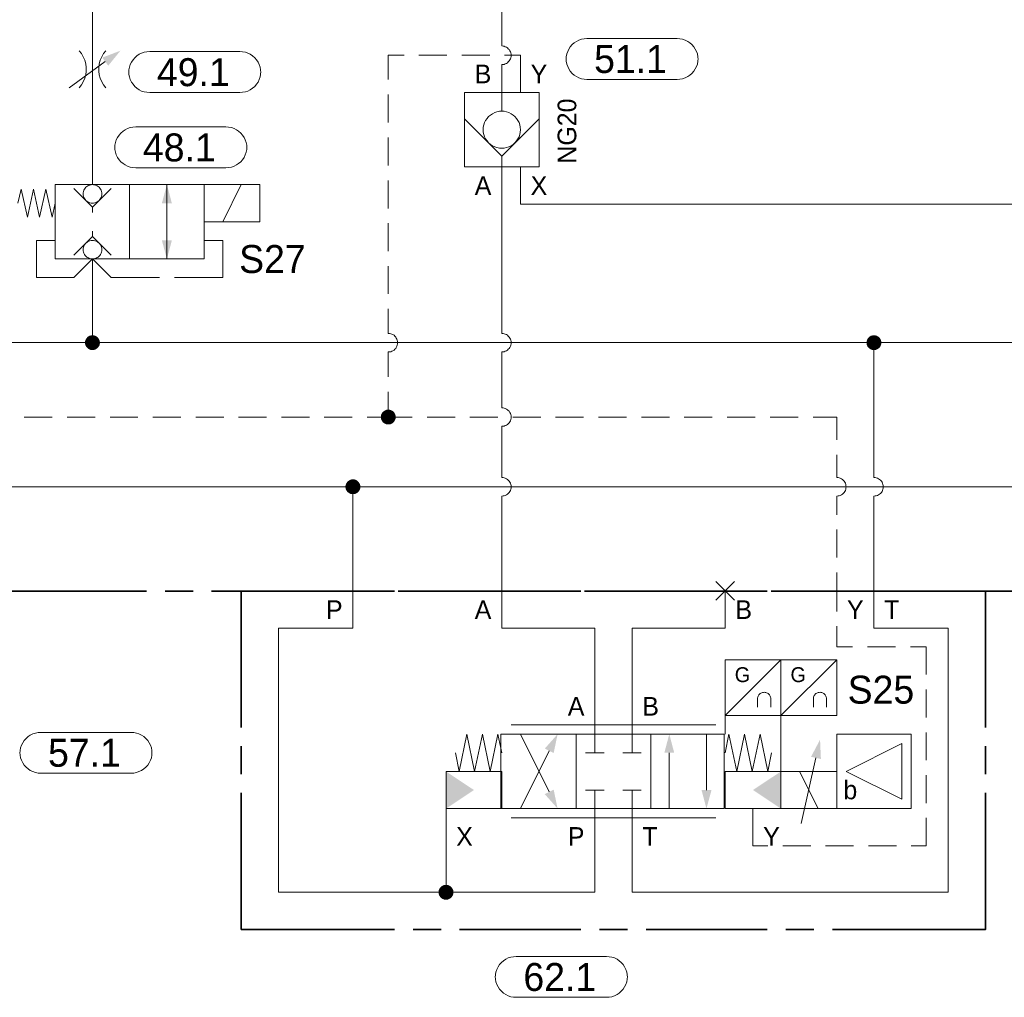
# Model space of a CAD drawing. Header units: millimetres. Extents: x 0 to 203, y 0 to 47.
# Tile 72 of 196: x 15.45 to 19.61, y 29.82 to 33.96. Entities that reach past the tile are written whole.
import ezdxf

# ---------------------------------------------------------------- set-up
doc = ezdxf.new("R2010")
doc.units = ezdxf.units.MM
for name, color, linetype in [('PDF_Geomertry', 7, 'Continuous'), ('PDF_Solid Fills', 7, 'Continuous'), ('PDF_Text', 7, 'Continuous')]:
    doc.layers.add(name, color=color, linetype=linetype)
doc.styles.add('PDF Arial', font='txt')

msp = doc.modelspace()

# ---------------------------------------------------------------- hatches: boundary and pattern name
at = {"layer": 'PDF_Solid Fills', "transparency": 33554559}
for points in [[(15.7557, 32.591), (15.7251, 32.5985), (15.7265, 32.6026)], [(15.7557, 32.591), (15.7265, 32.6026), (15.7285, 32.6063)], [(15.7557, 32.591), (15.7285, 32.6063), (15.7307, 32.6096)], [(15.7557, 32.591), (15.7307, 32.6096), (15.7335, 32.6132)], [(15.7557, 32.591), (15.7335, 32.6132), (15.7363, 32.616)], [(15.7557, 32.591), (15.7363, 32.616), (15.7396, 32.6179)], [(15.7557, 32.591), (15.7396, 32.6179), (15.7437, 32.6201)], [(15.7557, 32.591), (15.7437, 32.6201), (15.7474, 32.6207)], [(15.7557, 32.591), (15.7474, 32.6207), (15.7515, 32.6221)], [(15.7557, 32.591), (15.7515, 32.6221), (15.7557, 32.6221)], [(15.7557, 32.591), (15.7599, 32.6221), (15.764, 32.6207)], [(15.7557, 32.591), (15.7557, 32.6221), (15.7599, 32.6221)], [(15.7557, 32.591), (15.764, 32.6207), (15.7674, 32.6201)], [(15.7557, 32.591), (15.7674, 32.6201), (15.7715, 32.6179)], [(15.7557, 32.591), (15.7715, 32.6179), (15.7743, 32.616)], [(15.7557, 32.591), (15.7743, 32.616), (15.7779, 32.6132)], [(15.7557, 32.591), (15.7779, 32.6132), (15.7807, 32.6096)], [(15.7557, 32.591), (15.7807, 32.6096), (15.7826, 32.6063)], [(15.7557, 32.591), (15.7826, 32.6063), (15.7849, 32.6026)], [(15.7557, 32.591), (15.7849, 32.6026), (15.7863, 32.5985)], [(19.0562, 32.591), (19.0257, 32.5985), (19.0271, 32.6026)], [(19.0562, 32.591), (19.0271, 32.6026), (19.0285, 32.6063)], [(19.0562, 32.591), (19.0285, 32.6063), (19.0312, 32.6096)], [(19.0562, 32.591), (19.0312, 32.6096), (19.034, 32.6132)], [(19.0562, 32.591), (19.034, 32.6132), (19.0368, 32.616)], [(19.0562, 32.591), (19.0368, 32.616), (19.0404, 32.6179)], [(19.0562, 32.591), (19.0404, 32.6179), (19.0437, 32.6201)], [(19.0562, 32.591), (19.0437, 32.6201), (19.0479, 32.6207)], [(19.0562, 32.591), (19.0479, 32.6207), (19.0521, 32.6221)], [(19.0562, 32.591), (19.0521, 32.6221), (19.0562, 32.6221)], [(19.0562, 32.591), (19.0604, 32.6221), (19.064, 32.6207)], [(19.0562, 32.591), (19.0562, 32.6221), (19.0604, 32.6221)], [(19.0562, 32.591), (19.064, 32.6207), (19.0682, 32.6201)], [(19.0562, 32.591), (19.0682, 32.6201), (19.0715, 32.6179)], [(19.0562, 32.591), (19.0715, 32.6179), (19.0751, 32.616)], [(19.0562, 32.591), (19.0751, 32.616), (19.0785, 32.6132)], [(19.0562, 32.591), (19.0785, 32.6132), (19.0813, 32.6096)], [(19.0562, 32.591), (19.0813, 32.6096), (19.0835, 32.6063)], [(19.0562, 32.591), (19.0835, 32.6063), (19.0849, 32.6026)], [(19.0562, 32.591), (19.0849, 32.6026), (19.0863, 32.5985)], [(15.7557, 32.591), (15.7243, 32.5951), (15.7251, 32.5985)], [(15.7557, 32.591), (15.7243, 32.591), (15.7243, 32.5951)], [(15.7557, 32.591), (15.7243, 32.5868), (15.7243, 32.591)], [(15.7557, 32.591), (15.7251, 32.5826), (15.7243, 32.5868)], [(15.7557, 32.591), (15.7265, 32.5785), (15.7251, 32.5826)], [(15.7557, 32.591), (15.7285, 32.5749), (15.7265, 32.5785)], [(15.7557, 32.591), (15.7307, 32.5715), (15.7285, 32.5749)], [(15.7557, 32.591), (15.7335, 32.5688), (15.7307, 32.5715)], [(15.7557, 32.591), (15.7363, 32.566), (15.7335, 32.5688)], [(15.7557, 32.591), (15.7396, 32.5637), (15.7363, 32.566)], [(15.7557, 32.591), (15.7437, 32.5618), (15.7396, 32.5637)], [(15.7557, 32.591), (15.7474, 32.5604), (15.7437, 32.5618)], [(15.7557, 32.591), (15.7515, 32.5596), (15.7474, 32.5604)], [(15.7557, 32.591), (15.7557, 32.5596), (15.7515, 32.5596)], [(15.7557, 32.591), (15.7863, 32.5985), (15.7868, 32.5951)], [(15.7557, 32.591), (15.7868, 32.5951), (15.7868, 32.591)], [(15.7557, 32.591), (15.7599, 32.5596), (15.7557, 32.5596)], [(15.7557, 32.591), (15.764, 32.5604), (15.7599, 32.5596)], [(15.7557, 32.591), (15.7674, 32.5618), (15.764, 32.5604)], [(15.7557, 32.591), (15.7715, 32.5637), (15.7674, 32.5618)], [(15.7557, 32.591), (15.7743, 32.566), (15.7715, 32.5637)], [(15.7557, 32.591), (15.7779, 32.5688), (15.7743, 32.566)], [(15.7557, 32.591), (15.7807, 32.5715), (15.7779, 32.5688)], [(15.7557, 32.591), (15.7826, 32.5749), (15.7807, 32.5715)], [(15.7557, 32.591), (15.7849, 32.5785), (15.7826, 32.5749)], [(15.7557, 32.591), (15.7863, 32.5826), (15.7849, 32.5785)], [(15.7557, 32.591), (15.7868, 32.5868), (15.7863, 32.5826)], [(15.7557, 32.591), (15.7868, 32.591), (15.7868, 32.5868)], [(19.0562, 32.591), (19.0243, 32.591), (19.0251, 32.5951)], [(19.0562, 32.591), (19.0251, 32.5868), (19.0243, 32.591)], [(19.0562, 32.591), (19.0251, 32.5951), (19.0257, 32.5985)], [(19.0562, 32.591), (19.0257, 32.5826), (19.0251, 32.5868)], [(19.0562, 32.591), (19.0271, 32.5785), (19.0257, 32.5826)], [(19.0562, 32.591), (19.0285, 32.5749), (19.0271, 32.5785)], [(19.0562, 32.591), (19.0312, 32.5715), (19.0285, 32.5749)], [(19.0562, 32.591), (19.034, 32.5688), (19.0312, 32.5715)], [(19.0562, 32.591), (19.0368, 32.566), (19.034, 32.5688)], [(19.0562, 32.591), (19.0404, 32.5637), (19.0368, 32.566)], [(19.0562, 32.591), (19.0437, 32.5618), (19.0404, 32.5637)], [(19.0562, 32.591), (19.0479, 32.5604), (19.0437, 32.5618)], [(19.0562, 32.591), (19.0521, 32.5596), (19.0479, 32.5604)], [(19.0562, 32.591), (19.0562, 32.5596), (19.0521, 32.5596)], [(19.0562, 32.591), (19.0863, 32.5985), (19.0876, 32.5951)], [(19.0562, 32.591), (19.0876, 32.5951), (19.0876, 32.591)], [(19.0562, 32.591), (19.0604, 32.5596), (19.0562, 32.5596)], [(19.0562, 32.591), (19.064, 32.5604), (19.0604, 32.5596)], [(19.0562, 32.591), (19.0682, 32.5618), (19.064, 32.5604)], [(19.0562, 32.591), (19.0715, 32.5637), (19.0682, 32.5618)], [(19.0562, 32.591), (19.0751, 32.566), (19.0715, 32.5637)], [(19.0562, 32.591), (19.0785, 32.5688), (19.0751, 32.566)], [(19.0562, 32.591), (19.0813, 32.5715), (19.0785, 32.5688)], [(19.0562, 32.591), (19.0835, 32.5749), (19.0813, 32.5715)], [(19.0562, 32.591), (19.0849, 32.5785), (19.0835, 32.5749)], [(19.0562, 32.591), (19.0863, 32.5826), (19.0849, 32.5785)], [(19.0562, 32.591), (19.0876, 32.5868), (19.0863, 32.5826)], [(19.0562, 32.591), (19.0876, 32.591), (19.0876, 32.5868)], [(17.0049, 32.2763), (16.9738, 32.2804), (16.9743, 32.2846)], [(17.0049, 32.2763), (16.9738, 32.2763), (16.9738, 32.2804)], [(17.0049, 32.2763), (16.9738, 32.2721), (16.9738, 32.2763)], [(17.0049, 32.2763), (16.9743, 32.2679), (16.9738, 32.2721)], [(17.0049, 32.2763), (16.9743, 32.2846), (16.9757, 32.2882)], [(17.0049, 32.2763), (16.9757, 32.2646), (16.9743, 32.2679)], [(17.0049, 32.2763), (16.9757, 32.2882), (16.9779, 32.2924)], [(17.0049, 32.2763), (16.9779, 32.261), (16.9757, 32.2646)], [(17.0049, 32.2763), (16.9779, 32.2924), (16.9799, 32.2957)], [(17.0049, 32.2763), (16.9799, 32.2576), (16.9779, 32.261)], [(17.0049, 32.2763), (16.9799, 32.2957), (16.9826, 32.2985)], [(17.0049, 32.2763), (16.9826, 32.254), (16.9799, 32.2576)], [(17.0049, 32.2763), (16.9826, 32.2985), (16.9863, 32.3013)], [(17.0049, 32.2763), (16.9863, 32.2513), (16.9826, 32.254)], [(17.0049, 32.2763), (16.9863, 32.3013), (16.9896, 32.3035)], [(17.0049, 32.2763), (16.9896, 32.2493), (16.9863, 32.2513)], [(17.0049, 32.2763), (16.9896, 32.3035), (16.9932, 32.3054)], [(17.0049, 32.2763), (16.9932, 32.2471), (16.9896, 32.2493)], [(17.0049, 32.2763), (16.9932, 32.3054), (16.9965, 32.3068)], [(17.0049, 32.2763), (16.9965, 32.2457), (16.9932, 32.2471)], [(17.0049, 32.2763), (16.9965, 32.3068), (17.0007, 32.3076)], [(17.0049, 32.2763), (17.0007, 32.2451), (16.9965, 32.2457)], [(17.0049, 32.2763), (17.0007, 32.3076), (17.0049, 32.3076)], [(17.0049, 32.2763), (17.0049, 32.2451), (17.0007, 32.2451)], [(17.0049, 32.2763), (17.009, 32.3076), (17.0132, 32.3068)], [(17.0049, 32.2763), (17.0049, 32.3076), (17.009, 32.3076)], [(17.0049, 32.2763), (17.0132, 32.3068), (17.0174, 32.3054)], [(17.0049, 32.2763), (17.0174, 32.3054), (17.021, 32.3035)], [(17.0049, 32.2763), (17.021, 32.3035), (17.0243, 32.3013)], [(17.0049, 32.2763), (17.0243, 32.3013), (17.0271, 32.2985)], [(17.0049, 32.2763), (17.0271, 32.2985), (17.0299, 32.2957)], [(17.0049, 32.2763), (17.0299, 32.2957), (17.0321, 32.2924)], [(17.0049, 32.2763), (17.0321, 32.2924), (17.034, 32.2882)], [(17.0049, 32.2763), (17.034, 32.2882), (17.0354, 32.2846)], [(17.0049, 32.2763), (17.0354, 32.2846), (17.0363, 32.2804)], [(17.0049, 32.2763), (17.0363, 32.2804), (17.0363, 32.2763)], [(17.0049, 32.2763), (17.009, 32.2451), (17.0049, 32.2451)], [(17.0049, 32.2763), (17.0132, 32.2457), (17.009, 32.2451)], [(17.0049, 32.2763), (17.0174, 32.2471), (17.0132, 32.2457)], [(17.0049, 32.2763), (17.021, 32.2493), (17.0174, 32.2471)], [(17.0049, 32.2763), (17.0243, 32.2513), (17.021, 32.2493)], [(17.0049, 32.2763), (17.0271, 32.254), (17.0243, 32.2513)], [(17.0049, 32.2763), (17.0299, 32.2576), (17.0271, 32.254)], [(17.0049, 32.2763), (17.0321, 32.261), (17.0299, 32.2576)], [(17.0049, 32.2763), (17.034, 32.2646), (17.0321, 32.261)], [(17.0049, 32.2763), (17.0354, 32.2679), (17.034, 32.2646)], [(17.0049, 32.2763), (17.0363, 32.2721), (17.0354, 32.2679)], [(17.0049, 32.2763), (17.0363, 32.2763), (17.0363, 32.2721)], [(16.8557, 31.9818), (16.8243, 31.986), (16.8251, 31.9896)], [(16.8557, 31.9818), (16.8243, 31.9818), (16.8243, 31.986)], [(16.8557, 31.9818), (16.8243, 31.9776), (16.8243, 31.9818)], [(16.8557, 31.9818), (16.8251, 31.9735), (16.8243, 31.9776)], [(16.8557, 31.9818), (16.8251, 31.9896), (16.8265, 31.9937)], [(16.8557, 31.9818), (16.8265, 31.9693), (16.8251, 31.9735)], [(16.8557, 31.9818), (16.8265, 31.9937), (16.8285, 31.9971)], [(16.8557, 31.9818), (16.8285, 31.966), (16.8265, 31.9693)], [(16.8557, 31.9818), (16.8285, 31.9971), (16.8307, 32.0007)], [(16.8557, 31.9818), (16.8307, 31.9624), (16.8285, 31.966)], [(16.8557, 31.9818), (16.8307, 32.0007), (16.8335, 32.004)], [(16.8557, 31.9818), (16.8335, 31.9596), (16.8307, 31.9624)], [(16.8557, 31.9818), (16.8335, 32.004), (16.8368, 32.0068)], [(16.8557, 31.9818), (16.8368, 31.9568), (16.8335, 31.9596)], [(16.8557, 31.9818), (16.8368, 32.0068), (16.8404, 32.009)], [(16.8557, 31.9818), (16.8404, 31.9549), (16.8368, 31.9568)], [(16.8557, 31.9818), (16.8404, 32.009), (16.8438, 32.011)], [(16.8557, 31.9818), (16.8438, 31.9526), (16.8404, 31.9549)], [(16.8557, 31.9818), (16.8438, 32.011), (16.8474, 32.0124)], [(16.8557, 31.9818), (16.8474, 31.9513), (16.8438, 31.9526)], [(16.8557, 31.9818), (16.8474, 32.0124), (16.8515, 32.0132)], [(16.8557, 31.9818), (16.8515, 31.9507), (16.8474, 31.9513)], [(16.8557, 31.9818), (16.8515, 32.0132), (16.8557, 32.0132)], [(16.8557, 31.9818), (16.8557, 31.9507), (16.8515, 31.9507)], [(16.8557, 31.9818), (16.8599, 32.0132), (16.864, 32.0124)], [(16.8557, 31.9818), (16.8557, 32.0132), (16.8599, 32.0132)], [(16.8557, 31.9818), (16.864, 32.0124), (16.8674, 32.011)], [(16.8557, 31.9818), (16.8674, 32.011), (16.8715, 32.009)], [(16.8557, 31.9818), (16.8715, 32.009), (16.8751, 32.0068)], [(16.8557, 31.9818), (16.8751, 32.0068), (16.8779, 32.004)], [(16.8557, 31.9818), (16.8779, 32.004), (16.8807, 32.0007)], [(16.8557, 31.9818), (16.8807, 32.0007), (16.8826, 31.9971)], [(16.8557, 31.9818), (16.8826, 31.9971), (16.8849, 31.9937)], [(16.8557, 31.9818), (16.8849, 31.9937), (16.8863, 31.9896)], [(16.8557, 31.9818), (16.8863, 31.9896), (16.8868, 31.986)], [(16.8557, 31.9818), (16.8868, 31.986), (16.8868, 31.9818)], [(16.8557, 31.9818), (16.8599, 31.9507), (16.8557, 31.9507)], [(16.8557, 31.9818), (16.864, 31.9513), (16.8599, 31.9507)], [(16.8557, 31.9818), (16.8674, 31.9526), (16.864, 31.9513)], [(16.8557, 31.9818), (16.8715, 31.9549), (16.8674, 31.9526)], [(16.8557, 31.9818), (16.8751, 31.9568), (16.8715, 31.9549)], [(16.8557, 31.9818), (16.8779, 31.9596), (16.8751, 31.9568)], [(16.8557, 31.9818), (16.8807, 31.9624), (16.8779, 31.9596)], [(16.8557, 31.9818), (16.8826, 31.966), (16.8807, 31.9624)], [(16.8557, 31.9818), (16.8849, 31.9693), (16.8826, 31.966)], [(16.8557, 31.9818), (16.8863, 31.9735), (16.8849, 31.9693)], [(16.8557, 31.9818), (16.8868, 31.9776), (16.8863, 31.9735)], [(16.8557, 31.9818), (16.8868, 31.9818), (16.8868, 31.9776)], [(17.2488, 30.2687), (17.2174, 30.2729), (17.2182, 30.2771)], [(17.2488, 30.2687), (17.2174, 30.2687), (17.2174, 30.2729)], [(17.2488, 30.2687), (17.2182, 30.2771), (17.2196, 30.2804)], [(17.2488, 30.2687), (17.2196, 30.2804), (17.2215, 30.2846)], [(17.2488, 30.2687), (17.2215, 30.2846), (17.2238, 30.2874)], [(17.2488, 30.2687), (17.2238, 30.2874), (17.2265, 30.291)], [(17.2488, 30.2687), (17.2265, 30.291), (17.2293, 30.2938)], [(17.2488, 30.2687), (17.2293, 30.2938), (17.2326, 30.2957)], [(17.2488, 30.2687), (17.2326, 30.2957), (17.2368, 30.2979)], [(17.2488, 30.2687), (17.2368, 30.2979), (17.2404, 30.2993)], [(17.2488, 30.2687), (17.2404, 30.2993), (17.2446, 30.2999)], [(17.2488, 30.2687), (17.2446, 30.2999), (17.2488, 30.2999)], [(17.2488, 30.2687), (17.2529, 30.2999), (17.2571, 30.2993)], [(17.2488, 30.2687), (17.2488, 30.2999), (17.2529, 30.2999)], [(17.2488, 30.2687), (17.2571, 30.2993), (17.2604, 30.2979)], [(17.2488, 30.2687), (17.2604, 30.2979), (17.2646, 30.2957)], [(17.2488, 30.2687), (17.2646, 30.2957), (17.2682, 30.2938)], [(17.2488, 30.2687), (17.2682, 30.2938), (17.271, 30.291)], [(17.2488, 30.2687), (17.271, 30.291), (17.2738, 30.2874)], [(17.2488, 30.2687), (17.2738, 30.2874), (17.2757, 30.2846)], [(17.2488, 30.2687), (17.2757, 30.2846), (17.2779, 30.2804)], [(17.2488, 30.2687), (17.2779, 30.2804), (17.2793, 30.2771)], [(17.2488, 30.2687), (17.2793, 30.2771), (17.2799, 30.2729)], [(17.2488, 30.2687), (17.2799, 30.2729), (17.2799, 30.2687)], [(17.2488, 30.2687), (17.2174, 30.2646), (17.2174, 30.2687)], [(17.2488, 30.2687), (17.2182, 30.2604), (17.2174, 30.2646)], [(17.2488, 30.2687), (17.2196, 30.2568), (17.2182, 30.2604)], [(17.2488, 30.2687), (17.2215, 30.2526), (17.2196, 30.2568)], [(17.2488, 30.2687), (17.2238, 30.2493), (17.2215, 30.2526)], [(17.2488, 30.2687), (17.2265, 30.2465), (17.2238, 30.2493)], [(17.2488, 30.2687), (17.2293, 30.2437), (17.2265, 30.2465)], [(17.2488, 30.2687), (17.2326, 30.2415), (17.2293, 30.2437)], [(17.2488, 30.2687), (17.2368, 30.2396), (17.2326, 30.2415)], [(17.2488, 30.2687), (17.2404, 30.2382), (17.2368, 30.2396)], [(17.2488, 30.2687), (17.2446, 30.2374), (17.2404, 30.2382)], [(17.2488, 30.2687), (17.2488, 30.2374), (17.2446, 30.2374)], [(17.2488, 30.2687), (17.2529, 30.2374), (17.2488, 30.2374)], [(17.2488, 30.2687), (17.2571, 30.2382), (17.2529, 30.2374)], [(17.2488, 30.2687), (17.2604, 30.2396), (17.2571, 30.2382)], [(17.2488, 30.2687), (17.2646, 30.2415), (17.2604, 30.2396)], [(17.2488, 30.2687), (17.2682, 30.2437), (17.2646, 30.2415)], [(17.2488, 30.2687), (17.271, 30.2465), (17.2682, 30.2437)], [(17.2488, 30.2687), (17.2738, 30.2493), (17.271, 30.2465)], [(17.2488, 30.2687), (17.2757, 30.2526), (17.2738, 30.2493)], [(17.2488, 30.2687), (17.2779, 30.2568), (17.2757, 30.2526)], [(17.2488, 30.2687), (17.2793, 30.2604), (17.2779, 30.2568)], [(17.2488, 30.2687), (17.2799, 30.2646), (17.2793, 30.2604)], [(17.2488, 30.2687), (17.2799, 30.2687), (17.2799, 30.2646)]]:
    msp.add_hatch(color=256, dxfattribs=at).paths.add_polyline_path(points)

# ---------------------------------------------------------------- linework, layer by layer
at = {"layer": 'PDF_Geomertry', "lineweight": 15}
for points in [[(17.484, 33.8443), (17.484, 34.2096), (15.7557, 34.2096), (15.7557, 33.9035), (15.7557, 33.5888), (15.7557, 33.259)], [(15.6993, 33.6674), (15.709, 33.6799), (15.7168, 33.6929), (15.7229, 33.7076), (15.7271, 33.7229), (15.7293, 33.7382), (15.7293, 33.7535), (15.7271, 33.7693), (15.7229, 33.7846), (15.7168, 33.7985), (15.709, 33.8124), (15.6993, 33.8243)], [(15.8118, 33.8243), (15.8021, 33.8124), (15.7946, 33.7985), (15.7882, 33.7846), (15.784, 33.7693), (15.7821, 33.7535), (15.7821, 33.7382), (15.784, 33.7229), (15.7882, 33.7076), (15.7946, 33.6929), (15.8021, 33.6799), (15.8118, 33.6674)], [(17.484, 33.5693), (17.484, 33.6479), (17.484, 33.766), (17.4896, 33.766), (17.4946, 33.7665), (17.4993, 33.7687), (17.5043, 33.7707), (17.5085, 33.7735), (17.5118, 33.7771), (17.5154, 33.7813), (17.5182, 33.7854), (17.521, 33.7896), (17.5224, 33.7943), (17.5238, 33.7999), (17.5238, 33.8049), (17.5238, 33.8096), (17.5224, 33.8151), (17.521, 33.8201), (17.5182, 33.8243), (17.5154, 33.829), (17.5118, 33.8326), (17.5085, 33.836), (17.5043, 33.8388), (17.4993, 33.841), (17.4946, 33.8429), (17.4896, 33.8437), (17.484, 33.8443), (17.4896, 33.8437), (17.4946, 33.8429), (17.4993, 33.841), (17.5043, 33.8388), (17.5085, 33.836), (17.5118, 33.8326), (17.5154, 33.829), (17.5182, 33.8243), (17.521, 33.8201), (17.5224, 33.8151), (17.5238, 33.8096), (17.5238, 33.8049), (17.5238, 33.7999), (17.5224, 33.7943), (17.521, 33.7896), (17.5182, 33.7854), (17.5154, 33.7813), (17.5118, 33.7771), (17.5085, 33.7735), (17.5043, 33.7707), (17.4993, 33.7687), (17.4946, 33.7665), (17.4896, 33.766), (17.484, 33.766)], [(15.6571, 33.6674), (15.8099, 33.7785)], [(17.0049, 33.7021), (17.0049, 33.8049), (17.0715, 33.8049)], [(17.134, 33.8049), (17.2529, 33.8049)], [(17.3154, 33.8049), (17.4335, 33.8049)], [(17.4965, 33.8049), (17.5632, 33.8049), (17.5632, 33.6479)], [(17.0049, 33.5207), (17.0049, 33.6388)], [(17.6418, 33.5368), (17.484, 33.379), (17.3271, 33.5368)], [(17.0049, 33.3396), (17.0049, 33.4576)], [(17.484, 32.6299), (17.484, 33.3332), (17.484, 33.379)], [(20.5729, 32.6299), (20.5729, 33.1763), (17.5632, 33.1763), (17.5632, 33.3332)], [(17.0049, 33.1582), (17.0049, 33.2763)], [(15.5988, 33.1799), (15.5854, 33.1215), (15.559, 33.2388), (15.5326, 33.1215), (15.5071, 33.2388), (15.4807, 33.1215), (15.4543, 33.2388), (15.441, 33.1799)], [(15.834, 33.2424), (15.7557, 33.1638), (15.6771, 33.2424)], [(16.0701, 33.259), (16.0701, 33.0229)], [(16.384, 33.259), (16.3057, 33.1013)], [(15.7557, 33.1638), (15.7557, 33.141)], [(16.0701, 32.9443), (16.0701, 33.1799)], [(15.7557, 33.0396), (15.7557, 33.0624)], [(17.0049, 32.9771), (17.0049, 33.0951)], [(15.5988, 33.0229), (15.5196, 33.0229), (15.5196, 32.866), (15.6771, 32.866), (15.7557, 32.9443), (15.7557, 32.591)], [(15.6771, 32.9604), (15.7557, 33.0396), (15.834, 32.9604)], [(16.1015, 32.866), (16.3057, 32.866), (16.3057, 33.0229), (16.2271, 33.0229)], [(15.7557, 32.9443), (15.834, 32.866), (16.0382, 32.866)], [(17.0049, 32.7965), (17.0049, 32.9146)], [(17.0049, 32.6299), (17.0049, 32.7332)], [(17.0049, 32.4457), (17.0049, 32.5513), (17.0104, 32.5521), (17.0154, 32.5526), (17.0201, 32.5549), (17.0243, 32.5568), (17.0293, 32.5596), (17.0326, 32.5632), (17.0363, 32.5665), (17.039, 32.5707), (17.041, 32.5757), (17.0432, 32.5804), (17.0437, 32.5854), (17.0446, 32.591), (17.0437, 32.5957), (17.0432, 32.6007), (17.041, 32.6054), (17.039, 32.6104), (17.0363, 32.6146), (17.0326, 32.6187), (17.0293, 32.6221), (17.0243, 32.6249), (17.0201, 32.6271), (17.0154, 32.6285), (17.0104, 32.6299), (17.0049, 32.6299), (17.0104, 32.6299), (17.0154, 32.6285), (17.0201, 32.6271), (17.0243, 32.6249), (17.0293, 32.6221), (17.0326, 32.6187), (17.0363, 32.6146), (17.039, 32.6104), (17.041, 32.6054), (17.0432, 32.6007), (17.0437, 32.5957), (17.0446, 32.591), (17.0437, 32.5854), (17.0432, 32.5804), (17.041, 32.5757), (17.039, 32.5707), (17.0363, 32.5665), (17.0326, 32.5632), (17.0293, 32.5596), (17.0243, 32.5568), (17.0201, 32.5549), (17.0154, 32.5526), (17.0104, 32.5521), (17.0049, 32.5513)], [(17.484, 32.316), (17.484, 32.5513), (17.4896, 32.5521), (17.4946, 32.5526), (17.4993, 32.5549), (17.5043, 32.5568), (17.5085, 32.5596), (17.5118, 32.5632), (17.5154, 32.5665), (17.5182, 32.5707), (17.521, 32.5757), (17.5224, 32.5804), (17.5238, 32.5854), (17.5238, 32.591), (17.5238, 32.5957), (17.5224, 32.6007), (17.521, 32.6054), (17.5182, 32.6104), (17.5154, 32.6146), (17.5118, 32.6187), (17.5085, 32.6221), (17.5043, 32.6249), (17.4993, 32.6271), (17.4946, 32.6285), (17.4896, 32.6299), (17.484, 32.6299), (17.4896, 32.6299), (17.4946, 32.6285), (17.4993, 32.6271), (17.5043, 32.6249), (17.5085, 32.6221), (17.5118, 32.6187), (17.5154, 32.6146), (17.5182, 32.6104), (17.521, 32.6054), (17.5224, 32.6007), (17.5238, 32.5957), (17.5238, 32.591), (17.5238, 32.5854), (17.5224, 32.5804), (17.521, 32.5757), (17.5182, 32.5707), (17.5154, 32.5665), (17.5118, 32.5632), (17.5085, 32.5596), (17.5043, 32.5568), (17.4993, 32.5549), (17.4946, 32.5526), (17.4896, 32.5521), (17.484, 32.5513)], [(4.5654, 32.591), (7.359, 32.591), (11.1938, 32.591), (14.5535, 32.591), (15.7557, 32.591), (19.0562, 32.591), (20.7654, 32.591), (21.0799, 32.591), (21.3938, 32.591), (22.1446, 32.591)], [(19.0562, 32.0207), (19.0562, 32.591)], [(16.916, 32.2763), (17.0049, 32.2763), (17.0049, 32.3826)], [(17.484, 32.0207), (17.484, 32.2374), (17.4896, 32.2374), (17.4946, 32.2382), (17.4993, 32.2401), (17.5043, 32.2424), (17.5085, 32.2451), (17.5118, 32.2485), (17.5154, 32.2526), (17.5182, 32.2568), (17.521, 32.261), (17.5224, 32.266), (17.5238, 32.2715), (17.5238, 32.2763), (17.5238, 32.2818), (17.5224, 32.2868), (17.521, 32.2915), (17.5182, 32.2957), (17.5154, 32.3007), (17.5118, 32.304), (17.5085, 32.3076), (17.5043, 32.3104), (17.4993, 32.3124), (17.4946, 32.3146), (17.4896, 32.3151), (17.484, 32.316), (17.4896, 32.3151), (17.4946, 32.3146), (17.4993, 32.3124), (17.5043, 32.3104), (17.5085, 32.3076), (17.5118, 32.304), (17.5154, 32.3007), (17.5182, 32.2957), (17.521, 32.2915), (17.5224, 32.2868), (17.5238, 32.2818), (17.5238, 32.2763), (17.5238, 32.2715), (17.5224, 32.266), (17.521, 32.261), (17.5182, 32.2568), (17.5154, 32.2526), (17.5118, 32.2485), (17.5085, 32.2451), (17.5043, 32.2424), (17.4993, 32.2401), (17.4946, 32.2382), (17.4896, 32.2374), (17.484, 32.2374)], [(15.4674, 32.2763), (15.5854, 32.2763)], [(15.6488, 32.2763), (15.7668, 32.2763)], [(15.8299, 32.2763), (15.9479, 32.2763)], [(16.0104, 32.2763), (16.1285, 32.2763)], [(16.1918, 32.2763), (16.3099, 32.2763)], [(16.3729, 32.2763), (16.491, 32.2763)], [(16.5543, 32.2763), (16.6724, 32.2763)], [(16.7349, 32.2763), (16.8529, 32.2763)], [(17.1057, 32.2763), (17.0049, 32.2763)], [(17.2868, 32.2763), (17.1687, 32.2763)], [(17.4674, 32.2763), (17.3493, 32.2763)], [(17.6488, 32.2763), (17.5307, 32.2763)], [(17.8299, 32.2763), (17.7118, 32.2763)], [(18.0113, 32.2763), (17.8932, 32.2763)], [(18.1924, 32.2763), (18.0743, 32.2763)], [(18.3729, 32.2763), (18.2549, 32.2763)], [(18.5543, 32.2763), (18.4363, 32.2763)], [(18.7354, 32.2763), (18.6174, 32.2763)], [(18.8988, 32.1804), (18.8988, 32.2763), (18.7988, 32.2763)], [(18.8988, 32.0207), (18.8988, 32.1174)], [(17.484, 31.9424), (17.4896, 31.9429), (17.4946, 31.9438), (17.4993, 31.9457), (17.5043, 31.9479), (17.5085, 31.9507), (17.5118, 31.954), (17.5154, 31.9576), (17.5182, 31.9618), (17.521, 31.9665), (17.5224, 31.9715), (17.5238, 31.9763), (17.5238, 31.9818), (17.5238, 31.9868), (17.5224, 31.9915), (17.521, 31.9965), (17.5182, 32.0013), (17.5154, 32.0054), (17.5118, 32.0096), (17.5085, 32.0132), (17.5043, 32.016), (17.4993, 32.0179), (17.4946, 32.0193), (17.4896, 32.0207), (17.484, 32.0207), (17.4896, 32.0207), (17.4946, 32.0193), (17.4993, 32.0179), (17.5043, 32.016), (17.5085, 32.0132), (17.5118, 32.0096), (17.5154, 32.0054), (17.5182, 32.0013), (17.521, 31.9965), (17.5224, 31.9915), (17.5238, 31.9868), (17.5238, 31.9818), (17.5238, 31.9763), (17.5224, 31.9715), (17.521, 31.9665), (17.5182, 31.9618), (17.5154, 31.9576), (17.5118, 31.954), (17.5085, 31.9507), (17.5043, 31.9479), (17.4993, 31.9457), (17.4946, 31.9438), (17.4896, 31.9429), (17.484, 31.9424), (17.484, 31.5415), (17.484, 31.3846), (17.8771, 31.3846), (17.8771, 30.9368), (17.8771, 30.8582)], [(19.0562, 31.9424), (19.0613, 31.9429), (19.066, 31.9438), (19.071, 31.9457), (19.0757, 31.9479), (19.0799, 31.9507), (19.084, 31.954), (19.0876, 31.9576), (19.0904, 31.9618), (19.0924, 31.9665), (19.0938, 31.9715), (19.0951, 31.9763), (19.0951, 31.9818), (19.0951, 31.9868), (19.0938, 31.9915), (19.0924, 31.9965), (19.0904, 32.0013), (19.0876, 32.0054), (19.084, 32.0096), (19.0799, 32.0132), (19.0757, 32.016), (19.071, 32.0179), (19.066, 32.0193), (19.0613, 32.0207), (19.0562, 32.0207), (19.0613, 32.0207), (19.066, 32.0193), (19.071, 32.0179), (19.0757, 32.016), (19.0799, 32.0132), (19.084, 32.0096), (19.0876, 32.0054), (19.0904, 32.0013), (19.0924, 31.9965), (19.0938, 31.9915), (19.0951, 31.9868), (19.0951, 31.9818), (19.0951, 31.9763), (19.0938, 31.9715), (19.0924, 31.9665), (19.0904, 31.9618), (19.0876, 31.9576), (19.084, 31.954), (19.0799, 31.9507), (19.0757, 31.9479), (19.071, 31.9457), (19.066, 31.9438), (19.0613, 31.9429), (19.0562, 31.9424), (19.0562, 31.5415), (19.0562, 31.3846), (19.3701, 31.3846), (19.3701, 30.2687), (18.0349, 30.2687), (18.0349, 30.6221), (18.0349, 30.7007)], [(18.8988, 31.8638), (18.8988, 31.9424), (18.9043, 31.9429), (18.909, 31.9438), (18.914, 31.9457), (18.9187, 31.9479), (18.9229, 31.9507), (18.9265, 31.954), (18.9299, 31.9576), (18.9326, 31.9618), (18.9354, 31.9665), (18.9368, 31.9715), (18.9376, 31.9763), (18.9382, 31.9818), (18.9376, 31.9868), (18.9368, 31.9915), (18.9354, 31.9965), (18.9326, 32.0013), (18.9299, 32.0054), (18.9265, 32.0096), (18.9229, 32.0132), (18.9187, 32.016), (18.914, 32.0179), (18.909, 32.0193), (18.9043, 32.0207), (18.8988, 32.0207), (18.9043, 32.0207), (18.909, 32.0193), (18.914, 32.0179), (18.9187, 32.016), (18.9229, 32.0132), (18.9265, 32.0096), (18.9299, 32.0054), (18.9326, 32.0013), (18.9354, 31.9965), (18.9368, 31.9915), (18.9376, 31.9868), (18.9382, 31.9818), (18.9376, 31.9763), (18.9368, 31.9715), (18.9354, 31.9665), (18.9326, 31.9618), (18.9299, 31.9576), (18.9265, 31.954), (18.9229, 31.9507), (18.9187, 31.9479), (18.914, 31.9457), (18.909, 31.9438), (18.9043, 31.9429), (18.8988, 31.9424)], [(22.3604, 31.9818), (19.9438, 31.9818), (16.8557, 31.9818), (12.3529, 31.9818)], [(16.8557, 31.9818), (16.8557, 31.5415), (16.8557, 31.3846), (16.5418, 31.3846), (16.5418, 30.2687), (17.2488, 30.2687), (17.2488, 30.4846)], [(18.8988, 31.6832), (18.8988, 31.8013)], [(18.8988, 31.6201), (18.8988, 31.5415), (18.8988, 31.4554)], [(18.3882, 31.5021), (18.4668, 31.5813)], [(18.4668, 31.5021), (18.3882, 31.5813)], [(18.4271, 31.5415), (18.4271, 31.3846), (18.0349, 31.3846), (18.0349, 30.9368), (18.0349, 30.8582)], [(18.8988, 31.3924), (18.8988, 31.3063), (18.9654, 31.3063)], [(19.0285, 31.3063), (19.1465, 31.3063)], [(19.2099, 31.3063), (19.2765, 31.3063), (19.2765, 31.1887)], [(18.6632, 31.2507), (18.4271, 31.0151), (18.4271, 30.9368)], [(18.8988, 31.2507), (18.6632, 31.0151), (18.6632, 30.779)], [(18.6201, 31.0507), (18.6201, 31.0896), (18.6196, 31.0929), (18.6182, 31.0965), (18.6168, 31.0999), (18.6146, 31.1026), (18.6118, 31.1054), (18.609, 31.1082), (18.6062, 31.1096), (18.6029, 31.1118), (18.5993, 31.1124), (18.596, 31.1132), (18.5924, 31.1138), (18.589, 31.1132), (18.5854, 31.1124), (18.5821, 31.1118), (18.5785, 31.1096), (18.5757, 31.1082), (18.5729, 31.1054), (18.5701, 31.1026), (18.5688, 31.0999), (18.5668, 31.0965), (18.5654, 31.0929), (18.5646, 31.0896), (18.5646, 31.0507)], [(18.8557, 31.0507), (18.8557, 31.0896), (18.8549, 31.0929), (18.8535, 31.0965), (18.8521, 31.0999), (18.8501, 31.1026), (18.8479, 31.1054), (18.8451, 31.1082), (18.8418, 31.1096), (18.839, 31.1118), (18.8354, 31.1124), (18.8321, 31.1132), (18.8285, 31.1138), (18.8243, 31.1132), (18.821, 31.1124), (18.8174, 31.1118), (18.8146, 31.1096), (18.8113, 31.1082), (18.8085, 31.1054), (18.8062, 31.1026), (18.8043, 31.0999), (18.8029, 31.0965), (18.8015, 31.0929), (18.8007, 31.0896), (18.8007, 31.0507)], [(19.2765, 31.1257), (19.2765, 31.0076)], [(18.3882, 30.9757), (17.5238, 30.9757)], [(19.2765, 30.9443), (19.2765, 30.8263)], [(17.484, 30.8582), (17.4682, 30.9368), (17.4354, 30.779), (17.4029, 30.9368), (17.3696, 30.779), (17.3368, 30.9368), (17.3043, 30.779), (17.2882, 30.8582)], [(17.5632, 30.9368), (17.6849, 30.6924)], [(17.7988, 30.9368), (17.7988, 30.6221)], [(18.1132, 30.9368), (18.1132, 30.6221)], [(18.3488, 30.9368), (18.3488, 30.7007)], [(18.4271, 30.8582), (18.4438, 30.9368), (18.4765, 30.779), (18.509, 30.9368), (18.5418, 30.779), (18.5751, 30.9368), (18.6076, 30.779), (18.6238, 30.8582)], [(17.5632, 30.6221), (17.6849, 30.8665)], [(17.9168, 30.8582), (17.8382, 30.8582)], [(18.0737, 30.8582), (17.9951, 30.8582)], [(18.1918, 30.6221), (18.1918, 30.8582)], [(18.7493, 30.5596), (18.8113, 30.836)], [(18.8201, 30.6221), (18.7418, 30.779)], [(19.2765, 30.7632), (19.2765, 30.6451)], [(17.2488, 30.2687), (17.8771, 30.2687), (17.8771, 30.6221), (17.8771, 30.7007)], [(17.8382, 30.7007), (17.9168, 30.7007)], [(17.9951, 30.7007), (18.0737, 30.7007)], [(17.2488, 30.6221), (17.2488, 30.4651)], [(18.6076, 30.4651), (18.5451, 30.4651), (18.5451, 30.6221)], [(17.5238, 30.5832), (18.3882, 30.5832)], [(19.2765, 30.5826), (19.2765, 30.4651), (19.214, 30.4651)], [(18.789, 30.4651), (18.671, 30.4651)], [(18.9696, 30.4651), (18.8515, 30.4651)], [(19.1507, 30.4651), (19.0326, 30.4651)]]:
    msp.add_lwpolyline(points, dxfattribs=at)
for points in [[(18.2251, 33.8757), (18.2368, 33.8749), (18.2479, 33.8729), (18.259, 33.8687), (18.2696, 33.8638), (18.2785, 33.8576), (18.2876, 33.8499), (18.2951, 33.841), (18.3015, 33.8313), (18.3071, 33.8207), (18.3104, 33.8104), (18.3126, 33.7985), (18.3132, 33.7874), (18.3132, 33.791), (18.3126, 33.7799), (18.3104, 33.7679), (18.3071, 33.7576), (18.3015, 33.7471), (18.2951, 33.7374), (18.2876, 33.7285), (18.2785, 33.7207), (18.2696, 33.7146), (18.259, 33.7096), (18.2479, 33.7054), (18.2368, 33.7035), (18.2251, 33.7026), (17.8438, 33.7026), (17.8326, 33.7035), (17.821, 33.7054), (17.8099, 33.7096), (17.8001, 33.7146), (17.7904, 33.7207), (17.7812, 33.7285), (17.7738, 33.7374), (17.7674, 33.7471), (17.7626, 33.7576), (17.7585, 33.7679), (17.7563, 33.7799), (17.7557, 33.791), (17.7557, 33.7874), (17.7563, 33.7985), (17.7585, 33.8104), (17.7626, 33.8207), (17.7674, 33.8313), (17.7738, 33.841), (17.7812, 33.8499), (17.7904, 33.8576), (17.8001, 33.8638), (17.8099, 33.8687), (17.821, 33.8729), (17.8326, 33.8749), (17.8438, 33.8757), (18.2251, 33.8757)], [(16.3785, 33.8207), (16.3896, 33.8201), (16.4015, 33.8174), (16.4118, 33.8137), (16.4224, 33.809), (16.4321, 33.8021), (16.441, 33.7943), (16.4487, 33.786), (16.4549, 33.7763), (16.4599, 33.766), (16.464, 33.7549), (16.466, 33.7437), (16.4668, 33.7318), (16.4668, 33.736), (16.466, 33.7243), (16.464, 33.7132), (16.4599, 33.7021), (16.4549, 33.6915), (16.4487, 33.6826), (16.441, 33.6735), (16.4321, 33.666), (16.4224, 33.6596), (16.4118, 33.654), (16.4015, 33.6507), (16.3896, 33.6485), (16.3785, 33.6479), (15.9974, 33.6479), (15.9854, 33.6485), (15.9743, 33.6507), (15.9632, 33.654), (15.9529, 33.6596), (15.9432, 33.666), (15.9349, 33.6735), (15.9271, 33.6826), (15.921, 33.6915), (15.9154, 33.7021), (15.9118, 33.7132), (15.9099, 33.7243), (15.909, 33.736), (15.909, 33.7318), (15.9099, 33.7437), (15.9118, 33.7549), (15.9154, 33.766), (15.921, 33.7763), (15.9271, 33.786), (15.9349, 33.7943), (15.9432, 33.8021), (15.9529, 33.809), (15.9632, 33.8137), (15.9743, 33.8174), (15.9854, 33.8201), (15.9974, 33.8207), (16.3785, 33.8207)], [(17.3271, 33.3332), (17.6418, 33.3332), (17.6418, 33.6479), (17.3271, 33.6479), (17.3271, 33.3332)], [(17.5632, 33.4901), (17.5626, 33.5007), (17.5604, 33.511), (17.5571, 33.5207), (17.5521, 33.5299), (17.5465, 33.5382), (17.5396, 33.5457), (17.5321, 33.5526), (17.5238, 33.5582), (17.5146, 33.5632), (17.5049, 33.5665), (17.4946, 33.5688), (17.484, 33.5693), (17.4743, 33.5688), (17.464, 33.5665), (17.4543, 33.5632), (17.4451, 33.5582), (17.4368, 33.5526), (17.4285, 33.5457), (17.4224, 33.5382), (17.416, 33.5299), (17.4118, 33.5207), (17.4085, 33.511), (17.4062, 33.5007), (17.4057, 33.4901), (17.4062, 33.4804), (17.4085, 33.4701), (17.4118, 33.4604), (17.416, 33.4513), (17.4224, 33.4429), (17.4285, 33.4346), (17.4368, 33.4285), (17.4451, 33.4221), (17.4543, 33.4179), (17.464, 33.4146), (17.4743, 33.4124), (17.484, 33.4118), (17.4946, 33.4124), (17.5049, 33.4146), (17.5146, 33.4179), (17.5238, 33.4221), (17.5321, 33.4285), (17.5396, 33.4346), (17.5465, 33.4429), (17.5521, 33.4513), (17.5571, 33.4604), (17.5604, 33.4701), (17.5626, 33.4804), (17.5632, 33.4901)], [(16.3196, 33.5021), (16.3307, 33.5013), (16.3424, 33.4993), (16.3535, 33.4957), (16.364, 33.4901), (16.3729, 33.484), (16.3821, 33.4763), (16.3896, 33.4679), (16.396, 33.4582), (16.4007, 33.4479), (16.4049, 33.4368), (16.4071, 33.4257), (16.4076, 33.4138), (16.4076, 33.4179), (16.4071, 33.4063), (16.4049, 33.3951), (16.4007, 33.384), (16.396, 33.3735), (16.3896, 33.3638), (16.3821, 33.3554), (16.3729, 33.3479), (16.364, 33.3415), (16.3535, 33.336), (16.3424, 33.3326), (16.3307, 33.3304), (16.3196, 33.329), (15.9382, 33.329), (15.9265, 33.3304), (15.9154, 33.3326), (15.9043, 33.336), (15.8938, 33.3415), (15.8849, 33.3479), (15.8757, 33.3554), (15.8682, 33.3638), (15.8618, 33.3735), (15.8562, 33.384), (15.8529, 33.3951), (15.8507, 33.4063), (15.8501, 33.4179), (15.8501, 33.4138), (15.8507, 33.4257), (15.8529, 33.4368), (15.8562, 33.4479), (15.8618, 33.4582), (15.8682, 33.4679), (15.8757, 33.4763), (15.8849, 33.484), (15.8938, 33.4901), (15.9043, 33.4957), (15.9154, 33.4993), (15.9265, 33.5013), (15.9382, 33.5021), (16.3196, 33.5021)], [(15.5988, 32.9443), (15.9126, 32.9443), (15.9126, 33.259), (15.5988, 33.259), (15.5988, 32.9443)], [(15.7951, 33.2193), (15.7946, 33.2243), (15.7937, 33.2299), (15.7918, 33.2346), (15.7896, 33.2388), (15.7868, 33.2437), (15.7835, 33.2471), (15.7793, 33.2507), (15.7751, 33.2535), (15.771, 33.2554), (15.766, 33.2576), (15.7604, 33.2582), (15.7557, 33.259), (15.7507, 33.2582), (15.7451, 33.2576), (15.7404, 33.2554), (15.7363, 33.2535), (15.7312, 33.2507), (15.7279, 33.2471), (15.7243, 33.2437), (15.7215, 33.2388), (15.7196, 33.2346), (15.7174, 33.2299), (15.7168, 33.2243), (15.716, 33.2193), (15.7168, 33.2146), (15.7174, 33.209), (15.7196, 33.204), (15.7215, 33.1999), (15.7243, 33.1957), (15.7279, 33.1915), (15.7312, 33.1882), (15.7363, 33.1854), (15.7404, 33.1832), (15.7451, 33.1813), (15.7507, 33.1804), (15.7557, 33.1799), (15.7604, 33.1804), (15.766, 33.1813), (15.771, 33.1832), (15.7751, 33.1854), (15.7793, 33.1882), (15.7835, 33.1915), (15.7868, 33.1957), (15.7896, 33.1999), (15.7918, 33.204), (15.7937, 33.209), (15.7946, 33.2146), (15.7951, 33.2193)], [(15.9126, 33.259), (16.2271, 33.259), (16.2271, 32.9443), (15.9126, 32.9443), (15.9126, 33.259)], [(16.4626, 33.259), (16.2271, 33.259), (16.2271, 33.1013), (16.4626, 33.1013), (16.4626, 33.259)], [(15.7951, 32.984), (15.7946, 32.9888), (15.7937, 32.9937), (15.7918, 32.9985), (15.7896, 33.0035), (15.7868, 33.0076), (15.7835, 33.0118), (15.7793, 33.0146), (15.7751, 33.0179), (15.771, 33.0201), (15.766, 33.0215), (15.7604, 33.0229), (15.7557, 33.0229), (15.7507, 33.0229), (15.7451, 33.0215), (15.7404, 33.0201), (15.7363, 33.0179), (15.7312, 33.0146), (15.7279, 33.0118), (15.7243, 33.0076), (15.7215, 33.0035), (15.7196, 32.9985), (15.7174, 32.9937), (15.7168, 32.9888), (15.716, 32.984), (15.7168, 32.9785), (15.7174, 32.9735), (15.7196, 32.9687), (15.7215, 32.9638), (15.7243, 32.9596), (15.7279, 32.9563), (15.7312, 32.9526), (15.7363, 32.9499), (15.7404, 32.9471), (15.7451, 32.9457), (15.7507, 32.9443), (15.7557, 32.9443), (15.7604, 32.9443), (15.766, 32.9457), (15.771, 32.9471), (15.7751, 32.9499), (15.7793, 32.9526), (15.7835, 32.9563), (15.7868, 32.9596), (15.7896, 32.9638), (15.7918, 32.9687), (15.7937, 32.9735), (15.7946, 32.9785), (15.7951, 32.984)], [(18.4271, 31.2507), (18.6632, 31.2507), (18.6632, 31.0151), (18.4271, 31.0151), (18.4271, 31.2507)], [(18.6632, 31.2507), (18.8988, 31.2507), (18.8988, 31.0151), (18.6632, 31.0151), (18.6632, 31.2507)], [(15.9187, 30.9443), (15.9299, 30.9438), (15.9418, 30.9415), (15.9521, 30.9374), (15.9626, 30.9326), (15.9724, 30.9263), (15.9812, 30.9188), (15.989, 30.9096), (15.9951, 30.8999), (16.0001, 30.8896), (16.0043, 30.879), (16.0063, 30.8674), (16.0071, 30.8563), (16.0071, 30.8596), (16.0063, 30.8485), (16.0043, 30.8368), (16.0001, 30.8263), (15.9951, 30.816), (15.989, 30.8063), (15.9812, 30.7971), (15.9724, 30.7896), (15.9626, 30.7832), (15.9521, 30.7785), (15.9418, 30.7743), (15.9299, 30.7721), (15.9187, 30.7715), (15.5376, 30.7715), (15.5257, 30.7721), (15.5146, 30.7743), (15.5035, 30.7785), (15.4932, 30.7832), (15.4835, 30.7896), (15.4751, 30.7971), (15.4674, 30.8063), (15.4613, 30.816), (15.4557, 30.8263), (15.4521, 30.8368), (15.4501, 30.8485), (15.4493, 30.8596), (15.4493, 30.8563), (15.4501, 30.8674), (15.4521, 30.879), (15.4557, 30.8896), (15.4613, 30.8999), (15.4674, 30.9096), (15.4751, 30.9188), (15.4835, 30.9263), (15.4932, 30.9326), (15.5035, 30.9374), (15.5146, 30.9415), (15.5257, 30.9438), (15.5376, 30.9443), (15.9187, 30.9443)], [(17.4807, 30.9368), (18.4238, 30.9368), (18.4238, 30.6221), (17.4807, 30.6221), (17.4807, 30.9368)], [(19.2132, 30.6221), (18.8988, 30.6221), (18.8988, 30.9368), (19.2132, 30.9368), (19.2132, 30.6221)], [(19.1738, 30.6618), (19.1738, 30.8971), (18.9382, 30.779), (19.1738, 30.6618)], [(17.2488, 30.779), (17.484, 30.779), (17.484, 30.6221), (17.2488, 30.6221), (17.2488, 30.779)], [(18.6632, 30.779), (18.4271, 30.779), (18.4271, 30.6221), (18.6632, 30.6221), (18.6632, 30.779)], [(18.6632, 30.6221), (18.8988, 30.6221), (18.8988, 30.779), (18.6632, 30.779), (18.6632, 30.6221)], [(17.9265, 29.9971), (17.9382, 29.9965), (17.9493, 29.9943), (17.9604, 29.991), (17.971, 29.9854), (17.9799, 29.979), (17.989, 29.9715), (17.9965, 29.9632), (18.0029, 29.9535), (18.0085, 29.9429), (18.0118, 29.9318), (18.014, 29.9207), (18.0146, 29.909), (18.0146, 29.9132), (18.014, 29.9013), (18.0118, 29.8901), (18.0085, 29.879), (18.0029, 29.8687), (17.9965, 29.859), (17.989, 29.8507), (17.9799, 29.8429), (17.971, 29.8368), (17.9604, 29.8313), (17.9493, 29.8276), (17.9382, 29.8257), (17.9265, 29.8249), (17.5451, 29.8249), (17.534, 29.8257), (17.5224, 29.8276), (17.5113, 29.8313), (17.5015, 29.8368), (17.4918, 29.8429), (17.4826, 29.8507), (17.4751, 29.859), (17.4688, 29.8687), (17.464, 29.879), (17.4599, 29.8901), (17.4576, 29.9013), (17.4571, 29.9132), (17.4571, 29.909), (17.4576, 29.9207), (17.4599, 29.9318), (17.464, 29.9429), (17.4688, 29.9535), (17.4751, 29.9632), (17.4826, 29.9715), (17.4918, 29.979), (17.5015, 29.9854), (17.5113, 29.991), (17.5224, 29.9943), (17.534, 29.9965), (17.5451, 29.9971), (17.9265, 29.9971)]]:
    msp.add_lwpolyline(points, close=True, dxfattribs=at)
at = {"layer": 'PDF_Geomertry', "lineweight": 0}
for points in [[(15.7396, 32.591), (15.7396, 32.5888), (15.7404, 32.5868), (15.741, 32.5846), (15.7418, 32.5826), (15.7432, 32.5813), (15.7446, 32.5799), (15.746, 32.5785), (15.7479, 32.5771), (15.7493, 32.5763), (15.7515, 32.5757), (15.7535, 32.5749), (15.7557, 32.5749), (15.7576, 32.5749), (15.7599, 32.5757), (15.7618, 32.5763), (15.7632, 32.5771), (15.7654, 32.5785), (15.7668, 32.5799), (15.7682, 32.5813), (15.7696, 32.5826), (15.7701, 32.5846), (15.771, 32.5868), (15.771, 32.5888), (15.7715, 32.591), (15.771, 32.5929), (15.771, 32.5951), (15.7701, 32.5965), (15.7696, 32.5985), (15.7682, 32.6007), (15.7668, 32.6021), (15.7654, 32.6035), (15.7632, 32.604), (15.7618, 32.6054), (15.7599, 32.6063), (15.7576, 32.6063), (15.7557, 32.6063), (15.7535, 32.6063), (15.7515, 32.6063), (15.7493, 32.6054), (15.7479, 32.604), (15.746, 32.6035), (15.7446, 32.6021), (15.7432, 32.6007), (15.7418, 32.5985), (15.741, 32.5965), (15.7404, 32.5951), (15.7396, 32.5929), (15.7396, 32.591)], [(19.0404, 32.591), (19.0404, 32.5888), (19.041, 32.5868), (19.0418, 32.5846), (19.0424, 32.5826), (19.0437, 32.5813), (19.0451, 32.5799), (19.0465, 32.5785), (19.0479, 32.5771), (19.0501, 32.5763), (19.0521, 32.5757), (19.0543, 32.5749), (19.0562, 32.5749), (19.0585, 32.5749), (19.0604, 32.5757), (19.0618, 32.5763), (19.064, 32.5771), (19.0654, 32.5785), (19.0674, 32.5799), (19.0688, 32.5813), (19.0696, 32.5826), (19.071, 32.5846), (19.0715, 32.5868), (19.0715, 32.5888), (19.0715, 32.591), (19.0715, 32.5929), (19.0715, 32.5951), (19.071, 32.5965), (19.0696, 32.5985), (19.0688, 32.6007), (19.0674, 32.6021), (19.0654, 32.6035), (19.064, 32.604), (19.0618, 32.6054), (19.0604, 32.6063), (19.0585, 32.6063), (19.0562, 32.6063), (19.0543, 32.6063), (19.0521, 32.6063), (19.0501, 32.6054), (19.0479, 32.604), (19.0465, 32.6035), (19.0451, 32.6021), (19.0437, 32.6007), (19.0424, 32.5985), (19.0418, 32.5965), (19.041, 32.5951), (19.0404, 32.5929), (19.0404, 32.591)], [(16.9896, 32.2763), (16.9896, 32.2743), (16.9896, 32.2721), (16.9904, 32.2701), (16.9918, 32.2687), (16.9924, 32.2665), (16.9937, 32.2651), (16.9951, 32.2638), (16.9974, 32.2632), (16.9993, 32.2618), (17.0007, 32.261), (17.0029, 32.261), (17.0049, 32.261), (17.0071, 32.261), (17.009, 32.261), (17.0113, 32.2618), (17.0126, 32.2632), (17.0146, 32.2638), (17.016, 32.2651), (17.0174, 32.2665), (17.0188, 32.2687), (17.0196, 32.2701), (17.0201, 32.2721), (17.021, 32.2743), (17.021, 32.2763), (17.021, 32.2785), (17.0201, 32.2804), (17.0196, 32.2826), (17.0188, 32.284), (17.0174, 32.286), (17.016, 32.2874), (17.0146, 32.2888), (17.0126, 32.2901), (17.0113, 32.291), (17.009, 32.2915), (17.0071, 32.2924), (17.0049, 32.2924), (17.0029, 32.2924), (17.0007, 32.2915), (16.9993, 32.291), (16.9974, 32.2901), (16.9951, 32.2888), (16.9937, 32.2874), (16.9924, 32.286), (16.9918, 32.284), (16.9904, 32.2826), (16.9896, 32.2804), (16.9896, 32.2785), (16.9896, 32.2763)], [(16.8404, 31.9818), (16.8404, 31.9799), (16.8404, 31.9776), (16.841, 31.9757), (16.8424, 31.9735), (16.8432, 31.9721), (16.8446, 31.9707), (16.846, 31.9693), (16.8479, 31.9679), (16.8501, 31.9674), (16.8515, 31.9665), (16.8535, 31.966), (16.8557, 31.966), (16.8576, 31.966), (16.8599, 31.9665), (16.8618, 31.9674), (16.8632, 31.9679), (16.8654, 31.9693), (16.8668, 31.9707), (16.8682, 31.9721), (16.8696, 31.9735), (16.8701, 31.9757), (16.871, 31.9776), (16.8715, 31.9799), (16.8715, 31.9818), (16.8715, 31.984), (16.871, 31.986), (16.8701, 31.9874), (16.8696, 31.9896), (16.8682, 31.9915), (16.8668, 31.9929), (16.8654, 31.9943), (16.8632, 31.9951), (16.8618, 31.9965), (16.8599, 31.9971), (16.8576, 31.9971), (16.8557, 31.9971), (16.8535, 31.9971), (16.8515, 31.9971), (16.8501, 31.9965), (16.8479, 31.9951), (16.846, 31.9943), (16.8446, 31.9929), (16.8432, 31.9915), (16.8424, 31.9896), (16.841, 31.9874), (16.8404, 31.986), (16.8404, 31.984), (16.8404, 31.9818)], [(17.2326, 30.2687), (17.2335, 30.2665), (17.2335, 30.2646), (17.234, 30.2624), (17.2349, 30.261), (17.2363, 30.259), (17.2376, 30.2576), (17.239, 30.2563), (17.241, 30.2549), (17.2424, 30.254), (17.2446, 30.2535), (17.2465, 30.2526), (17.2488, 30.2526), (17.2507, 30.2526), (17.2529, 30.2535), (17.2549, 30.254), (17.2563, 30.2549), (17.2585, 30.2563), (17.2599, 30.2576), (17.2613, 30.259), (17.2626, 30.261), (17.2632, 30.2624), (17.264, 30.2646), (17.264, 30.2665), (17.2646, 30.2687), (17.264, 30.2707), (17.264, 30.2729), (17.2632, 30.2749), (17.2626, 30.2763), (17.2613, 30.2785), (17.2599, 30.2799), (17.2585, 30.2813), (17.2563, 30.2818), (17.2549, 30.2832), (17.2529, 30.284), (17.2507, 30.284), (17.2488, 30.2846), (17.2465, 30.284), (17.2446, 30.284), (17.2424, 30.2832), (17.241, 30.2818), (17.239, 30.2813), (17.2376, 30.2799), (17.2363, 30.2785), (17.2349, 30.2763), (17.234, 30.2749), (17.2335, 30.2729), (17.2335, 30.2707), (17.2326, 30.2687)]]:
    msp.add_lwpolyline(points, close=True, dxfattribs=at)
at = {"layer": 'PDF_Geomertry', "lineweight": 35}
for points in [[(15.3549, 31.5415), (15.9835, 31.5415)], [(16.0626, 31.5415), (16.1807, 31.5415)], [(16.259, 31.5415), (16.771, 31.5415)], [(17.0307, 31.5415), (16.384, 31.5415), (16.384, 30.9646)], [(16.8501, 31.5415), (16.9682, 31.5415)], [(17.0465, 31.5415), (17.5585, 31.5415)], [(17.2279, 31.5415), (17.1099, 31.5415)], [(17.8182, 31.5415), (17.3062, 31.5415)], [(17.6368, 31.5415), (17.7557, 31.5415)], [(17.834, 31.5415), (18.346, 31.5415)], [(18.0146, 31.5415), (17.8965, 31.5415)], [(18.6057, 31.5415), (18.0938, 31.5415)], [(18.4243, 31.5415), (18.5424, 31.5415)], [(18.6215, 31.5415), (19.1335, 31.5415)], [(18.8021, 31.5415), (18.684, 31.5415)], [(19.5279, 30.9646), (19.5279, 31.5415), (18.8813, 31.5415)], [(19.2118, 31.5415), (19.3299, 31.5415)], [(19.409, 31.5415), (19.921, 31.5415)], [(16.384, 30.8854), (16.384, 30.7674)], [(19.5279, 30.7674), (19.5279, 30.8854)], [(16.384, 30.6887), (16.384, 30.1118), (17.0307, 30.1118)], [(18.8813, 30.1118), (19.5279, 30.1118), (19.5279, 30.6887)], [(17.1099, 30.1118), (17.2279, 30.1118)], [(17.3062, 30.1118), (17.8182, 30.1118)], [(17.8965, 30.1118), (18.0146, 30.1118)], [(18.0938, 30.1118), (18.6057, 30.1118)], [(18.684, 30.1118), (18.8021, 30.1118)]]:
    msp.add_lwpolyline(points, dxfattribs=at)
at = {"layer": 'PDF_Solid Fills', "transparency": 33554559}
for points in [[(15.7974, 33.7951), (15.8224, 33.761), (15.7974, 33.7951), (15.8738, 33.8243)], [(16.0488, 33.1799), (16.091, 33.1799), (16.0488, 33.1799), (16.0701, 33.259)], [(16.091, 33.0229), (16.0488, 33.0229), (16.091, 33.0229), (16.0701, 32.9443)], [(17.666, 30.8757), (17.7035, 30.8568), (17.666, 30.8757), (17.7201, 30.9368)], [(18.171, 30.8582), (18.2126, 30.8582), (18.171, 30.8582), (18.1918, 30.9368)], [(18.7904, 30.841), (18.8321, 30.8318), (18.7904, 30.841), (18.8285, 30.9132)], [(17.2488, 30.779), (17.2488, 30.6221), (17.2488, 30.779), (17.3668, 30.7007)], [(18.6632, 30.779), (18.6632, 30.6221), (18.6632, 30.779), (18.5451, 30.7007)], [(17.7035, 30.7021), (17.666, 30.6832), (17.7035, 30.7021), (17.7201, 30.6221)], [(18.3701, 30.7007), (18.3279, 30.7007), (18.3701, 30.7007), (18.3488, 30.6221)]]:
    msp.add_solid(points, dxfattribs=at)

# ---------------------------------------------------------------- texts
at = {"layer": 'PDF_Text', "attachment_point": 7, "style": 'PDF Arial'}
for s, insert, char_height in [('51.1', (17.8743, 33.7284), 0.11811), ('49.1', (16.0279, 33.6728), 0.11811), ('B', (17.3701, 33.6868), 0.0787), ('Y', (17.6062, 33.6868), 0.0787), ('48.1', (15.9688, 33.3548), 0.11811), ('A', (17.3701, 33.2151), 0.0787), ('X', (17.6062, 33.2151), 0.0787), ('S27', (16.3751, 32.8834), 0.11811), ('P', (16.7418, 31.4235), 0.0787), ('A', (17.3701, 31.4235), 0.0787), ('B', (18.471, 31.4235), 0.0787), ('Y', (18.9424, 31.4235), 0.0787), ('T', (19.0993, 31.4235), 0.0787), ('G', (18.4682, 31.1557), 0.0628), ('G', (18.7035, 31.1557), 0.0628), ('S25', (18.9451, 31.064), 0.11811), ('A', (17.7632, 31.0151), 0.0787), ('B', (18.0779, 31.0151), 0.0787), ('57.1', (15.5682, 30.7973), 0.11811), ('b', (18.9271, 30.6605), 0.0787), ('X', (17.2918, 30.4651), 0.0787), ('P', (17.7632, 30.4651), 0.0787), ('T', (18.0779, 30.4651), 0.0787), ('Y', (18.5882, 30.4651), 0.0787), ('62.1', (17.5757, 29.8501), 0.11811)]:
    msp.add_mtext(s, dxfattribs=dict(at, insert=insert, char_height=char_height))
at = {"layer": 'PDF_Text', "insert": (17.8001, 33.3471), "char_height": 0.07874, "attachment_point": 7, "rotation": 90, "style": 'PDF Arial'}
msp.add_mtext('NG20', dxfattribs=at)

doc.saveas('drawing.dxf')
